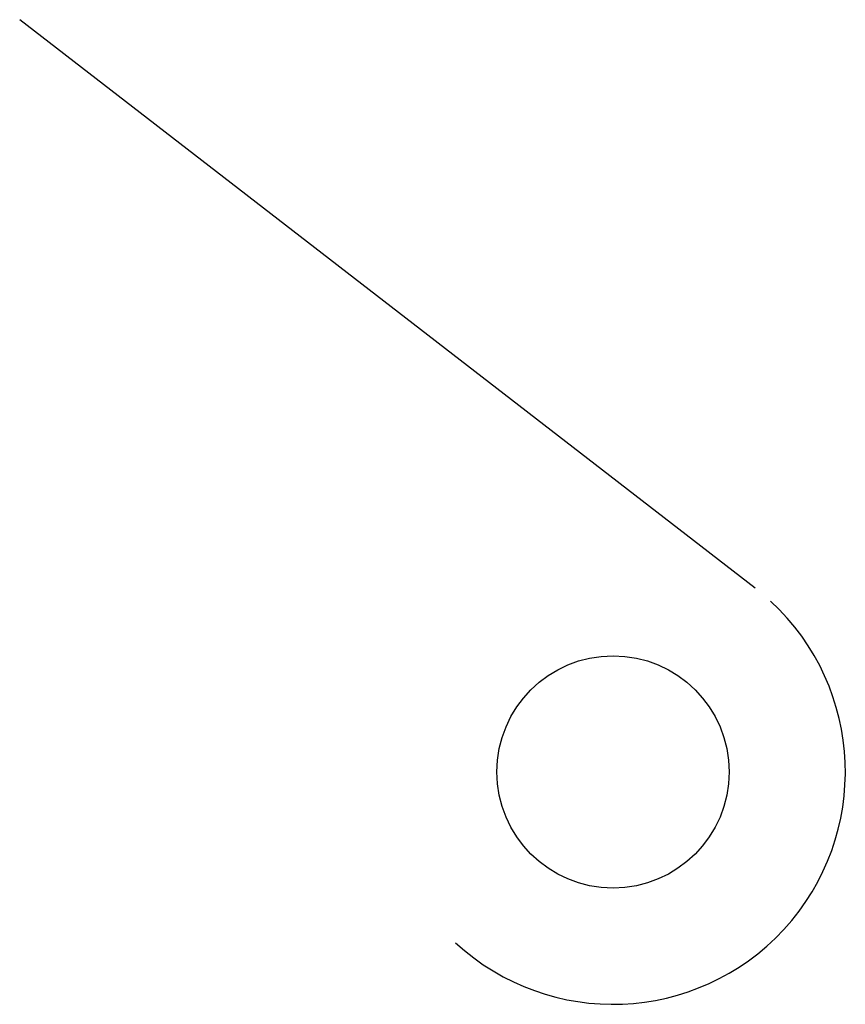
# Model space of a CAD drawing. Extents: x -6.68 to -5.56, y 1.39 to 2.72.
import ezdxf

# ---------------------------------------------------------------- set-up
doc = ezdxf.new("R2010")
doc.units = 0
doc.header["$LTSCALE"] = 0.2
doc.header["$MEASUREMENT"] = 0
doc.layers.get('0').update_dxf_attribs({"linetype": 'CONTINUOUS'})

msp = doc.modelspace()

# ---------------------------------------------------------------- linework, layer by layer
at = {"color": 4}
msp.add_line((-5.6862, 1.9519, -2.253), (-6.6753, 2.7161, -2.253), dxfattribs=at)
msp.add_circle((-5.8772, 1.7046, -2.253), 0.1562, dxfattribs=at)
msp.add_arc((-5.8772, 1.7046, -2.253), 0.3125, 227.3082, 47.3082, dxfattribs=at)

doc.saveas('drawing.dxf')
